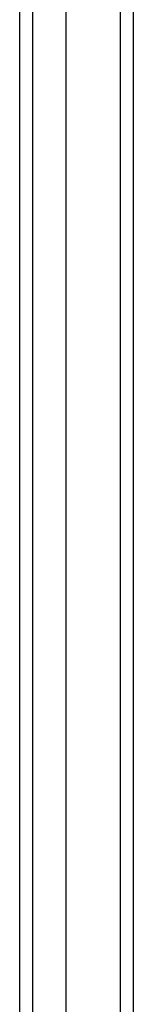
# Model space of a CAD drawing. Header units: inches. Extents: x 25 to 728, y 80 to 333.
# Tile 87 of 160: x 383.871 to 384.737, y 206.872 to 214.372. Entities that reach past the tile are written whole.
import ezdxf

# ---------------------------------------------------------------- set-up
doc = ezdxf.new("R2010")
doc.units = ezdxf.units.IN
doc.header["$MEASUREMENT"] = 0
doc.layers.add('Visible Edges(ANSI)', color=7, linetype='Continuous', lineweight=25)
doc.layers.add('Visible Tangent Edges(ANSI)', color=7, linetype='Continuous', lineweight=25)

msp = doc.modelspace()

# ---------------------------------------------------------------- linework, layer by layer
at = {"layer": 'Visible Edges(ANSI)'}
for p, q in [((384.2251, 192.5809), (384.2251, 221.1636)), ((383.8708, 192.7694), (383.8708, 220.9751)), ((384.7369, 220.9983), (384.7369, 192.7463))]:
    msp.add_line(p, q, dxfattribs=at)
at = {"layer": 'Visible Tangent Edges(ANSI)'}
for p, q in [((384.6379, 221.7733), (384.6379, 191.9713)), ((383.9698, 192.6394), (383.9698, 221.1051))]:
    msp.add_line(p, q, dxfattribs=at)

doc.saveas('drawing.dxf')
